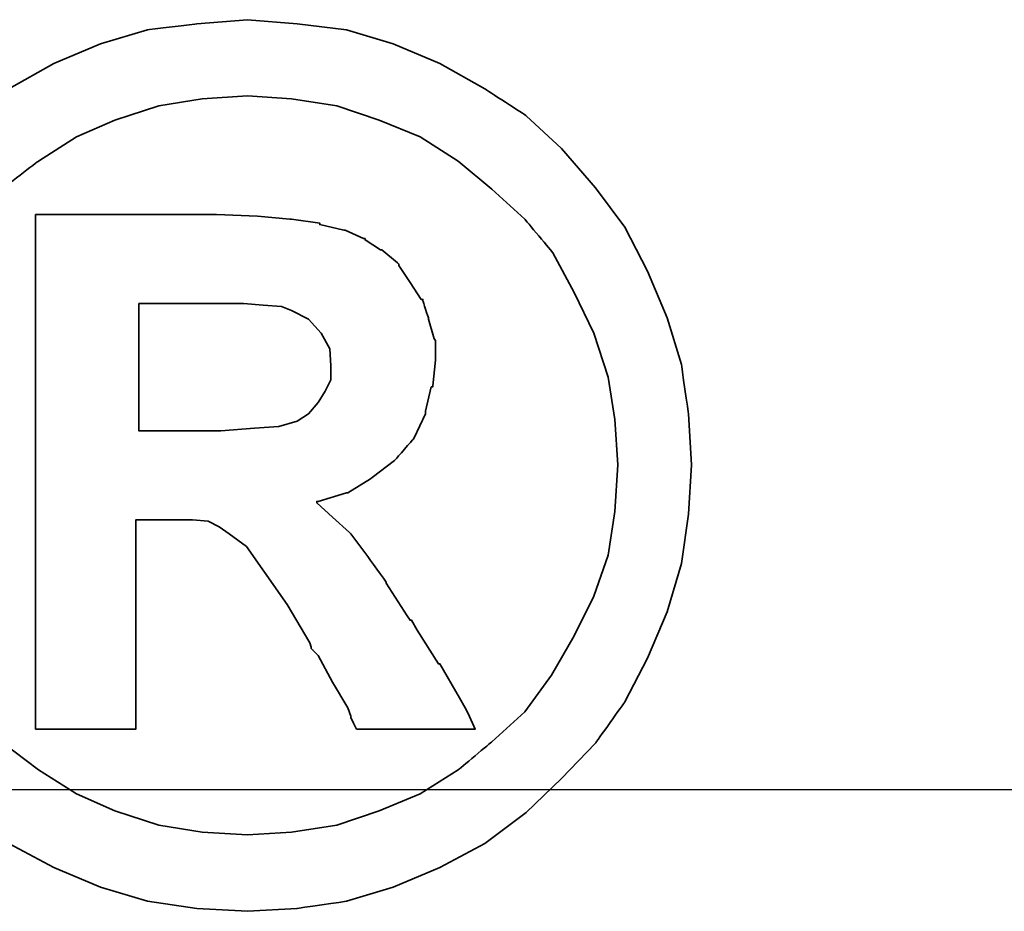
# Model space of a CAD drawing. Header units: millimetres. Extents: x 748 to 1024, y 329 to 423.
# Tile 18 of 49: x 947.48 to 947.768, y 355.999 to 356.26. Entities that reach past the tile are written whole.
import ezdxf

# ---------------------------------------------------------------- set-up
doc = ezdxf.new("R2010")
doc.units = ezdxf.units.MM
doc.header["$LTSCALE"] = 0.15
for name, color, linetype in [('DIM', 4, 'CONTINUOUS'), ('layer 1', 7, 'CONTINUOUS'), ('OUT', 3, 'CONTINUOUS')]:
    doc.layers.add(name, color=color, linetype=linetype)

# ---------------------------------------------------------------- blocks, each defined once
blk = doc.blocks.new('TBI MOTION logo(完整正式版)')
at = {"layer": 'layer 1', "color": 22, "lineweight": 35}
for points, knots in [([(-91.89366, 20.43624), (-91.89366, 20.43624), (-91.91351, 20.77862), (-91.91351, 20.77862), (-91.91351, 20.77862), (-91.91351, 20.77862), (-91.96114, 21.11206), (-91.96114, 21.11206), (-91.96114, 21.11206), (-91.96114, 21.11206), (-92.05641, 21.42764), (-92.05641, 21.42764), (-92.05641, 21.42764), (-92.05641, 21.42764), (-92.18939, 21.74124), (-92.18939, 21.74124), (-92.18939, 21.74124), (-92.18939, 21.74124), (-92.34222, 22.03697), (-92.34222, 22.03697), (-92.34222, 22.03697), (-92.34222, 22.03697), (-92.5407, 22.30294), (-92.5407, 22.30294), (-92.5407, 22.30294), (-92.5407, 22.30294), (-92.76895, 22.5689), (-92.76895, 22.5689), (-92.76895, 22.5689), (-92.76895, 22.5689), (-93.00713, 22.78921), (-93.00713, 22.78921), (-93.00713, 22.78921), (-93.00713, 22.78921), (-93.285, 22.96982), (-93.285, 22.96982), (-93.285, 22.96982), (-93.285, 22.96982), (-93.58867, 23.14051), (-93.58867, 23.14051), (-93.58867, 23.14051), (-93.58867, 23.14051), (-93.90227, 23.2735), (-93.90227, 23.2735), (-93.90227, 23.2735), (-93.90227, 23.2735), (-94.21785, 23.36877), (-94.21785, 23.36877), (-94.21785, 23.36877), (-94.21785, 23.36877), (-94.55129, 23.40846), (-94.55129, 23.40846), (-94.55129, 23.40846), (-94.55129, 23.40846), (-94.88474, 23.43625), (-94.88474, 23.43625), (-94.88474, 23.43625), (-94.88474, 23.43625), (-95.22612, 23.40846), (-95.22612, 23.40846), (-95.22612, 23.40846), (-95.22612, 23.40846), (-95.55956, 23.36877), (-95.55956, 23.36877), (-95.55956, 23.36877), (-95.55956, 23.36877), (-95.87515, 23.2735), (-95.87515, 23.2735), (-95.87515, 23.2735), (-95.87515, 23.2735), (-96.18973, 23.14051), (-96.18973, 23.14051), (-96.18973, 23.14051), (-96.18973, 23.14051), (-96.4944, 22.96982), (-96.4944, 22.96982), (-96.4944, 22.96982), (-96.4944, 22.96982), (-96.77028, 22.78921), (-96.77028, 22.78921), (-96.77028, 22.78921), (-96.77028, 22.78921), (-97.00846, 22.5689), (-97.00846, 22.5689), (-97.00846, 22.5689), (-97.00846, 22.5689), (-97.23671, 22.30294), (-97.23671, 22.30294), (-97.23671, 22.30294), (-97.23671, 22.30294), (-97.43618, 22.03697), (-97.43618, 22.03697), (-97.43618, 22.03697), (-97.43618, 22.03697), (-97.58901, 21.74124), (-97.58901, 21.74124), (-97.58901, 21.74124), (-97.58901, 21.74124), (-97.72298, 21.42764), (-97.72298, 21.42764), (-97.72298, 21.42764), (-97.72298, 21.42764), (-97.81825, 21.11206), (-97.81825, 21.11206), (-97.81825, 21.11206), (-97.81825, 21.11206), (-97.86589, 20.77862), (-97.86589, 20.77862), (-97.86589, 20.77862), (-97.86589, 20.77862), (-97.88375, 20.43624), (-97.88375, 20.43624), (-97.88375, 20.43624), (-97.88375, 20.43624), (-97.86589, 20.1028), (-97.86589, 20.1028), (-97.86589, 20.1028), (-97.86589, 20.1028), (-97.81825, 19.77035), (-97.81825, 19.77035), (-97.81825, 19.77035), (-97.81825, 19.77035), (-97.72298, 19.44583), (-97.72298, 19.44583), (-97.72298, 19.44583), (-97.72298, 19.44583), (-97.58901, 19.13224), (-97.58901, 19.13224), (-97.58901, 19.13224), (-97.58901, 19.13224), (-97.43618, 18.83749), (-97.43618, 18.83749), (-97.43618, 18.83749), (-97.43618, 18.83749), (-97.23671, 18.55963), (-97.23671, 18.55963), (-97.23671, 18.55963), (-97.23671, 18.55963), (-97.00846, 18.32145), (-97.00846, 18.32145), (-97.00846, 18.32145), (-97.00846, 18.32145), (-96.77028, 18.0932), (-96.77028, 18.0932), (-96.77028, 18.0932), (-96.77028, 18.0932), (-96.4944, 17.88381), (-96.4944, 17.88381), (-96.4944, 17.88381), (-96.4944, 17.88381), (-96.18973, 17.72205), (-96.18973, 17.72205), (-96.18973, 17.72205), (-96.18973, 17.72205), (-95.87515, 17.58906), (-95.87515, 17.58906), (-95.87515, 17.58906), (-95.87515, 17.58906), (-95.55956, 17.4938), (-95.55956, 17.4938), (-95.55956, 17.4938), (-95.55956, 17.4938), (-95.22612, 17.44616), (-95.22612, 17.44616), (-95.22612, 17.44616), (-95.22612, 17.44616), (-94.88474, 17.42631), (-94.88474, 17.42631), (-94.88474, 17.42631), (-94.88474, 17.42631), (-94.55129, 17.44616), (-94.55129, 17.44616), (-94.55129, 17.44616), (-94.55129, 17.44616), (-94.21785, 17.4938), (-94.21785, 17.4938), (-94.21785, 17.4938), (-94.21785, 17.4938), (-93.90227, 17.58906), (-93.90227, 17.58906), (-93.90227, 17.58906), (-93.90227, 17.58906), (-93.58867, 17.72205), (-93.58867, 17.72205), (-93.58867, 17.72205), (-93.58867, 17.72205), (-93.285, 17.88381), (-93.285, 17.88381), (-93.285, 17.88381), (-93.285, 17.88381), (-93.00713, 18.0932), (-93.00713, 18.0932), (-93.00713, 18.0932), (-93.00713, 18.0932), (-92.76895, 18.32145), (-92.76895, 18.32145), (-92.76895, 18.32145), (-92.76895, 18.32145), (-92.5407, 18.55963), (-92.5407, 18.55963), (-92.5407, 18.55963), (-92.5407, 18.55963), (-92.34222, 18.83749), (-92.34222, 18.83749), (-92.34222, 18.83749), (-92.34222, 18.83749), (-92.18939, 19.13224), (-92.18939, 19.13224), (-92.18939, 19.13224), (-92.18939, 19.13224), (-92.05641, 19.44583), (-92.05641, 19.44583), (-92.05641, 19.44583), (-92.05641, 19.44583), (-91.96114, 19.77035), (-91.96114, 19.77035), (-91.96114, 19.77035), (-91.96114, 19.77035), (-91.91351, 20.1028), (-91.91351, 20.1028), (-91.91351, 20.1028), (-91.91351, 20.1028), (-91.89366, 20.43624), (-91.89366, 20.43624)], [0, 0, 0, 0, 0.0178571, 0.0178571, 0.0178571, 0.0178572, 0.0357143, 0.0357143, 0.0357143, 0.0357143, 0.0535714, 0.0535714, 0.0535714, 0.0535714, 0.0714286, 0.0714286, 0.0714286, 0.0714286, 0.0892857, 0.0892857, 0.0892857, 0.0892857, 0.1071429, 0.1071429, 0.1071429, 0.1071429, 0.125, 0.125, 0.125, 0.125, 0.1428571, 0.1428571, 0.1428571, 0.1428572, 0.1607143, 0.1607143, 0.1607143, 0.1607143, 0.1785714, 0.1785714, 0.1785714, 0.1785714, 0.1964286, 0.1964286, 0.1964286, 0.1964286, 0.2142857, 0.2142857, 0.2142857, 0.2142857, 0.2321429, 0.2321429, 0.2321429, 0.2321429, 0.25, 0.25, 0.25, 0.25, 0.2678571, 0.2678571, 0.2678571, 0.2678572, 0.2857143, 0.2857143, 0.2857143, 0.2857143, 0.3035714, 0.3035714, 0.3035714, 0.3035714, 0.3214286, 0.3214286, 0.3214286, 0.3214286, 0.3392857, 0.3392857, 0.3392857, 0.3392857, 0.3571429, 0.3571429, 0.3571429, 0.3571429, 0.375, 0.375, 0.375, 0.375, 0.3928571, 0.3928571, 0.3928571, 0.3928572, 0.4107143, 0.4107143, 0.4107143, 0.4107143, 0.4285714, 0.4285714, 0.4285714, 0.4285714, 0.4464286, 0.4464286, 0.4464286, 0.4464286, 0.4642857, 0.4642857, 0.4642857, 0.4642857, 0.4821429, 0.4821429, 0.4821429, 0.4821429, 0.5, 0.5, 0.5, 0.5, 0.5178571, 0.5178571, 0.5178571, 0.5178572, 0.5357143, 0.5357143, 0.5357143, 0.5357143, 0.5535714, 0.5535714, 0.5535714, 0.5535714, 0.5714286, 0.5714286, 0.5714286, 0.5714286, 0.5892857, 0.5892857, 0.5892857, 0.5892857, 0.6071429, 0.6071429, 0.6071429, 0.6071429, 0.625, 0.625, 0.625, 0.625, 0.6428571, 0.6428571, 0.6428571, 0.6428572, 0.6607143, 0.6607143, 0.6607143, 0.6607143, 0.6785714, 0.6785714, 0.6785714, 0.6785714, 0.6964286, 0.6964286, 0.6964286, 0.6964286, 0.7142857, 0.7142857, 0.7142857, 0.7142857, 0.7321429, 0.7321429, 0.7321429, 0.7321429, 0.75, 0.75, 0.75, 0.75, 0.7678571, 0.7678571, 0.7678571, 0.7678572, 0.7857143, 0.7857143, 0.7857143, 0.7857143, 0.8035714, 0.8035714, 0.8035714, 0.8035714, 0.8214286, 0.8214286, 0.8214286, 0.8214286, 0.8392857, 0.8392857, 0.8392857, 0.8392857, 0.8571429, 0.8571429, 0.8571429, 0.8571429, 0.875, 0.875, 0.875, 0.875, 0.8928571, 0.8928571, 0.8928571, 0.8928572, 0.9107143, 0.9107143, 0.9107143, 0.9107143, 0.9285714, 0.9285714, 0.9285714, 0.9285714, 0.9464286, 0.9464286, 0.9464286, 0.9464286, 0.9642857, 0.9642857, 0.9642857, 0.9642857, 0.9821429, 0.9821429, 0.9821429, 0.9821429, 1, 1, 1, 1]), ([(-92.38986, 20.43624), (-92.38986, 20.43624), (-92.40871, 20.74091), (-92.40871, 20.74091), (-92.40871, 20.74091), (-92.40871, 20.74091), (-92.45536, 21.02672), (-92.45536, 21.02672), (-92.45536, 21.02672), (-92.45536, 21.02672), (-92.55063, 21.32245), (-92.55063, 21.32245), (-92.55063, 21.32245), (-92.55063, 21.32245), (-92.68361, 21.59833), (-92.68361, 21.59833), (-92.68361, 21.59833), (-92.68361, 21.59833), (-92.82651, 21.86429), (-92.82651, 21.86429), (-92.82651, 21.86429), (-92.82651, 21.86429), (-93.01705, 22.09255), (-93.01705, 22.09255), (-93.01705, 22.09255), (-93.01705, 22.09255), (-93.23736, 22.29301), (-93.23736, 22.29301), (-93.23736, 22.29301), (-93.23736, 22.29301), (-93.46561, 22.48355), (-93.46561, 22.48355), (-93.46561, 22.48355), (-93.46561, 22.48355), (-93.72165, 22.6463), (-93.72165, 22.6463), (-93.72165, 22.6463), (-93.72165, 22.6463), (-93.99754, 22.75944), (-93.99754, 22.75944), (-93.99754, 22.75944), (-93.99754, 22.75944), (-94.28335, 22.85471), (-94.28335, 22.85471), (-94.28335, 22.85471), (-94.28335, 22.85471), (-94.589, 22.90234), (-94.589, 22.90234), (-94.589, 22.90234), (-94.589, 22.90234), (-94.88474, 22.92219), (-94.88474, 22.92219), (-94.88474, 22.92219), (-94.88474, 22.92219), (-95.1894, 22.90234), (-95.1894, 22.90234), (-95.1894, 22.90234), (-95.1894, 22.90234), (-95.48315, 22.85471), (-95.48315, 22.85471), (-95.48315, 22.85471), (-95.48315, 22.85471), (-95.77988, 22.75944), (-95.77988, 22.75944), (-95.77988, 22.75944), (-95.77988, 22.75944), (-96.03691, 22.6463), (-96.03691, 22.6463), (-96.03691, 22.6463), (-96.03691, 22.6463), (-96.29394, 22.48355), (-96.29394, 22.48355), (-96.29394, 22.48355), (-96.29394, 22.48355), (-96.54203, 22.29301), (-96.54203, 22.29301), (-96.54203, 22.29301), (-96.54203, 22.29301), (-96.75937, 22.09255), (-96.75937, 22.09255), (-96.75937, 22.09255), (-96.75937, 22.09255), (-96.9509, 21.86429), (-96.9509, 21.86429), (-96.9509, 21.86429), (-96.9509, 21.86429), (-97.0938, 21.59833), (-97.0938, 21.59833), (-97.0938, 21.59833), (-97.0938, 21.59833), (-97.21686, 21.32245), (-97.21686, 21.32245), (-97.21686, 21.32245), (-97.21686, 21.32245), (-97.32206, 21.02672), (-97.32206, 21.02672), (-97.32206, 21.02672), (-97.32206, 21.02672), (-97.36076, 20.74091), (-97.36076, 20.74091), (-97.36076, 20.74091), (-97.36076, 20.74091), (-97.37961, 20.43624), (-97.37961, 20.43624), (-97.37961, 20.43624), (-97.37961, 20.43624), (-97.36076, 20.12165), (-97.36076, 20.12165), (-97.36076, 20.12165), (-97.36076, 20.12165), (-97.32206, 19.82791), (-97.32206, 19.82791), (-97.32206, 19.82791), (-97.32206, 19.82791), (-97.21686, 19.55102), (-97.21686, 19.55102), (-97.21686, 19.55102), (-97.21686, 19.55102), (-97.0938, 19.28407), (-97.0938, 19.28407), (-97.0938, 19.28407), (-97.0938, 19.28407), (-96.94098, 19.01811), (-96.94098, 19.01811), (-96.94098, 19.01811), (-96.94098, 19.01811), (-96.75937, 18.77001), (-96.75937, 18.77001), (-96.75937, 18.77001), (-96.75937, 18.77001), (-96.54203, 18.56955), (-96.54203, 18.56955), (-96.54203, 18.56955), (-96.54203, 18.56955), (-96.29394, 18.37901), (-96.29394, 18.37901), (-96.29394, 18.37901), (-96.29394, 18.37901), (-96.03691, 18.21725), (-96.03691, 18.21725), (-96.03691, 18.21725), (-96.03691, 18.21725), (-95.77988, 18.10412), (-95.77988, 18.10412), (-95.77988, 18.10412), (-95.77988, 18.10412), (-95.48315, 18.00786), (-95.48315, 18.00786), (-95.48315, 18.00786), (-95.48315, 18.00786), (-95.1894, 17.96022), (-95.1894, 17.96022), (-95.1894, 17.96022), (-95.1894, 17.96022), (-94.88474, 17.94137), (-94.88474, 17.94137), (-94.88474, 17.94137), (-94.88474, 17.94137), (-94.589, 17.96022), (-94.589, 17.96022), (-94.589, 17.96022), (-94.589, 17.96022), (-94.28335, 18.00786), (-94.28335, 18.00786), (-94.28335, 18.00786), (-94.28335, 18.00786), (-93.99754, 18.10412), (-93.99754, 18.10412), (-93.99754, 18.10412), (-93.99754, 18.10412), (-93.72165, 18.21725), (-93.72165, 18.21725), (-93.72165, 18.21725), (-93.72165, 18.21725), (-93.46561, 18.37901), (-93.46561, 18.37901), (-93.46561, 18.37901), (-93.46561, 18.37901), (-93.23736, 18.56955), (-93.23736, 18.56955), (-93.23736, 18.56955), (-93.23736, 18.56955), (-93.01705, 18.77001), (-93.01705, 18.77001), (-93.01705, 18.77001), (-93.01705, 18.77001), (-92.83644, 19.01811), (-92.83644, 19.01811), (-92.83644, 19.01811), (-92.83644, 19.01811), (-92.68361, 19.28407), (-92.68361, 19.28407), (-92.68361, 19.28407), (-92.68361, 19.28407), (-92.55063, 19.55102), (-92.55063, 19.55102), (-92.55063, 19.55102), (-92.55063, 19.55102), (-92.45536, 19.82791), (-92.45536, 19.82791), (-92.45536, 19.82791), (-92.45536, 19.82791), (-92.40871, 20.12165), (-92.40871, 20.12165), (-92.40871, 20.12165), (-92.40871, 20.12165), (-92.38986, 20.43624), (-92.38986, 20.43624)], [0, 0, 0, 0, 0.0192308, 0.0192308, 0.0192308, 0.0192308, 0.0384615, 0.0384615, 0.0384615, 0.0384615, 0.0576923, 0.0576923, 0.0576923, 0.0576923, 0.0769231, 0.0769231, 0.0769231, 0.0769231, 0.0961538, 0.0961538, 0.0961538, 0.0961539, 0.1153846, 0.1153846, 0.1153846, 0.1153846, 0.1346154, 0.1346154, 0.1346154, 0.1346154, 0.1538462, 0.1538462, 0.1538462, 0.1538462, 0.1730769, 0.1730769, 0.1730769, 0.1730769, 0.1923077, 0.1923077, 0.1923077, 0.1923077, 0.2115385, 0.2115385, 0.2115385, 0.2115385, 0.2307692, 0.2307692, 0.2307692, 0.2307692, 0.25, 0.25, 0.25, 0.25, 0.2692308, 0.2692308, 0.2692308, 0.2692308, 0.2884615, 0.2884615, 0.2884615, 0.2884615, 0.3076923, 0.3076923, 0.3076923, 0.3076923, 0.3269231, 0.3269231, 0.3269231, 0.3269231, 0.3461538, 0.3461538, 0.3461538, 0.3461539, 0.3653846, 0.3653846, 0.3653846, 0.3653846, 0.3846154, 0.3846154, 0.3846154, 0.3846154, 0.4038462, 0.4038462, 0.4038462, 0.4038462, 0.4230769, 0.4230769, 0.4230769, 0.4230769, 0.4423077, 0.4423077, 0.4423077, 0.4423077, 0.4615385, 0.4615385, 0.4615385, 0.4615385, 0.4807692, 0.4807692, 0.4807692, 0.4807692, 0.5, 0.5, 0.5, 0.5, 0.5192308, 0.5192308, 0.5192308, 0.5192308, 0.5384615, 0.5384615, 0.5384615, 0.5384615, 0.5576923, 0.5576923, 0.5576923, 0.5576923, 0.5769231, 0.5769231, 0.5769231, 0.5769231, 0.5961538, 0.5961538, 0.5961538, 0.5961539, 0.6153846, 0.6153846, 0.6153846, 0.6153846, 0.6346154, 0.6346154, 0.6346154, 0.6346154, 0.6538462, 0.6538462, 0.6538462, 0.6538462, 0.6730769, 0.6730769, 0.6730769, 0.6730769, 0.6923077, 0.6923077, 0.6923077, 0.6923077, 0.7115385, 0.7115385, 0.7115385, 0.7115385, 0.7307692, 0.7307692, 0.7307692, 0.7307692, 0.75, 0.75, 0.75, 0.75, 0.7692308, 0.7692308, 0.7692308, 0.7692308, 0.7884615, 0.7884615, 0.7884615, 0.7884615, 0.8076923, 0.8076923, 0.8076923, 0.8076923, 0.8269231, 0.8269231, 0.8269231, 0.8269231, 0.8461538, 0.8461538, 0.8461538, 0.8461539, 0.8653846, 0.8653846, 0.8653846, 0.8653846, 0.8846154, 0.8846154, 0.8846154, 0.8846154, 0.9038462, 0.9038462, 0.9038462, 0.9038462, 0.9230769, 0.9230769, 0.9230769, 0.9230769, 0.9423077, 0.9423077, 0.9423077, 0.9423077, 0.9615385, 0.9615385, 0.9615385, 0.9615385, 0.9807692, 0.9807692, 0.9807692, 0.9807692, 1, 1, 1, 1]), ([(-96.31279, 18.7323), (-96.31279, 18.7323), (-96.31279, 18.77001), (-96.31279, 18.77001), (-96.31279, 18.77001), (-96.31279, 18.77001), (-96.31279, 18.87422), (-96.31279, 18.87422), (-96.31279, 18.87422), (-96.31279, 18.87422), (-96.31279, 19.04689), (-96.31279, 19.04689), (-96.31279, 19.04689), (-96.31279, 19.04689), (-96.31279, 19.25529), (-96.31279, 19.25529), (-96.31279, 19.25529), (-96.31279, 19.25529), (-96.31279, 19.5024), (-96.31279, 19.5024), (-96.31279, 19.5024), (-96.31279, 19.5024), (-96.31279, 19.77035), (-96.31279, 19.77035), (-96.31279, 19.77035), (-96.31279, 19.77035), (-96.31279, 20.37868), (-96.31279, 20.37868), (-96.31279, 20.37868), (-96.31279, 20.37868), (-96.31279, 20.98801), (-96.31279, 20.98801), (-96.31279, 20.98801), (-96.31279, 20.98801), (-96.31279, 21.27482), (-96.31279, 21.27482), (-96.31279, 21.27482), (-96.31279, 21.27482), (-96.31279, 21.52291), (-96.31279, 21.52291), (-96.31279, 21.52291), (-96.31279, 21.52291), (-96.31279, 21.75017), (-96.31279, 21.75017), (-96.31279, 21.75017), (-96.31279, 21.75017), (-96.31279, 21.90399), (-96.31279, 21.90399), (-96.31279, 21.90399), (-96.31279, 21.90399), (-96.31279, 22.0072), (-96.31279, 22.0072), (-96.31279, 22.0072), (-96.31279, 22.0072), (-96.31279, 22.04689), (-96.31279, 22.04689), (-96.31279, 22.04689), (-96.31279, 22.04689), (-96.31279, 22.12232), (-96.31279, 22.12232), (-96.31279, 22.12232), (-96.31279, 22.12232), (-96.2463, 22.12232), (-96.2463, 22.12232), (-96.2463, 22.12232), (-96.2463, 22.12232), (-96.22645, 22.12232), (-96.22645, 22.12232), (-96.22645, 22.12232), (-96.22645, 22.12232), (-96.18973, 22.12232), (-96.18973, 22.12232), (-96.18973, 22.12232), (-96.18973, 22.12232), (-96.05576, 22.12232), (-96.05576, 22.12232), (-96.05576, 22.12232), (-96.05576, 22.12232), (-95.87515, 22.12232), (-95.87515, 22.12232), (-95.87515, 22.12232), (-95.87515, 22.12232), (-95.66476, 22.12232), (-95.66476, 22.12232), (-95.66476, 22.12232), (-95.66476, 22.12232), (-95.44643, 22.12232), (-95.44643, 22.12232), (-95.44643, 22.12232), (-95.44643, 22.12232), (-95.27375, 22.12232), (-95.27375, 22.12232), (-95.27375, 22.12232), (-95.27375, 22.12232), (-95.15963, 22.12232), (-95.15963, 22.12232), (-95.15963, 22.12232), (-95.15963, 22.12232), (-95.12291, 22.12232), (-95.12291, 22.12232), (-95.12291, 22.12232), (-95.12291, 22.12232), (-95.10306, 22.12232), (-95.10306, 22.12232), (-95.10306, 22.12232), (-95.10306, 22.12232), (-95.09314, 22.12232), (-95.09314, 22.12232), (-95.09314, 22.12232), (-95.09314, 22.12232), (-94.81725, 22.1124), (-94.81725, 22.1124), (-94.81725, 22.1124), (-94.81725, 22.1124), (-94.59893, 22.09255), (-94.59893, 22.09255), (-94.59893, 22.09255), (-94.59893, 22.09255), (-94.589, 22.09255), (-94.589, 22.09255), (-94.589, 22.09255), (-94.589, 22.09255), (-94.39846, 22.06476), (-94.39846, 22.06476), (-94.39846, 22.06476), (-94.39846, 22.06476), (-94.39846, 22.05483), (-94.39846, 22.05483), (-94.39846, 22.05483), (-94.39846, 22.05483), (-94.23571, 22.01713), (-94.23571, 22.01713), (-94.23571, 22.01713), (-94.23571, 22.01713), (-94.22777, 22.01713), (-94.22777, 22.01713), (-94.22777, 22.01713), (-94.22777, 22.01713), (-94.10273, 21.96056), (-94.10273, 21.96056), (-94.10273, 21.96056), (-94.10273, 21.96056), (-94.09281, 21.96056), (-94.09281, 21.96056), (-94.09281, 21.96056), (-94.09281, 21.96056), (-94.09281, 21.95162), (-94.09281, 21.95162), (-94.09281, 21.95162), (-94.09281, 21.95162), (-93.9896, 21.88415), (-93.9896, 21.88415), (-93.9896, 21.88415), (-93.9896, 21.88415), (-93.97868, 21.88415), (-93.97868, 21.88415), (-93.97868, 21.88415), (-93.97868, 21.88415), (-93.87448, 21.79781), (-93.87448, 21.79781), (-93.87448, 21.79781), (-93.87448, 21.79781), (-93.86456, 21.78888), (-93.86456, 21.78888), (-93.86456, 21.78888), (-93.86456, 21.78888), (-93.86456, 21.77895), (-93.86456, 21.77895), (-93.86456, 21.77895), (-93.86456, 21.77895), (-93.78913, 21.66483), (-93.78913, 21.66483), (-93.78913, 21.66483), (-93.78913, 21.66483), (-93.71371, 21.5507), (-93.71371, 21.5507), (-93.71371, 21.5507), (-93.71371, 21.5507), (-93.7028, 21.5507), (-93.7028, 21.5507), (-93.7028, 21.5507), (-93.7028, 21.5507), (-93.7028, 21.54078), (-93.7028, 21.54078), (-93.7028, 21.54078), (-93.7028, 21.54078), (-93.66608, 21.42764), (-93.66608, 21.42764), (-93.66608, 21.42764), (-93.66608, 21.42764), (-93.66608, 21.41772), (-93.66608, 21.41772), (-93.66608, 21.41772), (-93.66608, 21.41772), (-93.62638, 21.28474), (-93.62638, 21.28474), (-93.62638, 21.28474), (-93.62638, 21.28474), (-93.61844, 21.27482), (-93.61844, 21.27482), (-93.61844, 21.27482), (-93.61844, 21.27482), (-93.61844, 21.14977), (-93.61844, 21.14977), (-93.61844, 21.14977), (-93.61844, 21.14977), (-93.61844, 21.14183), (-93.61844, 21.14183), (-93.61844, 21.14183), (-93.61844, 21.14183), (-93.6363, 20.96915), (-93.6363, 20.96915), (-93.6363, 20.96915), (-93.6363, 20.96915), (-93.6363, 20.96122), (-93.6363, 20.96122), (-93.6363, 20.96122), (-93.6363, 20.96122), (-93.64623, 20.96122), (-93.64623, 20.96122), (-93.64623, 20.96122), (-93.64623, 20.96122), (-93.68493, 20.79847), (-93.68493, 20.79847), (-93.68493, 20.79847), (-93.68493, 20.79847), (-93.68493, 20.78854), (-93.68493, 20.78854), (-93.68493, 20.78854), (-93.68493, 20.78854), (-93.68493, 20.77862), (-93.68493, 20.77862), (-93.68493, 20.77862), (-93.68493, 20.77862), (-93.76135, 20.61785), (-93.76135, 20.61785), (-93.76135, 20.61785), (-93.76135, 20.61785), (-93.76929, 20.60693), (-93.76929, 20.60693), (-93.76929, 20.60693), (-93.76929, 20.60693), (-93.8844, 20.47495), (-93.8844, 20.47495), (-93.8844, 20.47495), (-93.8844, 20.47495), (-93.89433, 20.46502), (-93.89433, 20.46502), (-93.89433, 20.46502), (-93.89433, 20.46502), (-94.04517, 20.34991), (-94.04517, 20.34991), (-94.04517, 20.34991), (-94.04517, 20.34991), (-94.05509, 20.34197), (-94.05509, 20.34197), (-94.05509, 20.34197), (-94.05509, 20.34197), (-94.20792, 20.2467), (-94.20792, 20.2467), (-94.20792, 20.2467), (-94.20792, 20.2467), (-94.21785, 20.2467), (-94.21785, 20.2467), (-94.21785, 20.2467), (-94.21785, 20.2467), (-94.40839, 20.18913), (-94.40839, 20.18913), (-94.40839, 20.18913), (-94.40839, 20.18913), (-94.41831, 20.18913), (-94.41831, 20.18913), (-94.41831, 20.18913), (-94.41831, 20.18913), (-94.41831, 20.17921), (-94.41831, 20.17921), (-94.41831, 20.17921), (-94.41831, 20.17921), (-94.31312, 20.08394), (-94.31312, 20.08394), (-94.31312, 20.08394), (-94.31312, 20.08394), (-94.198, 19.97875), (-94.198, 19.97875), (-94.198, 19.97875), (-94.198, 19.97875), (-94.18907, 19.97081), (-94.18907, 19.97081), (-94.18907, 19.97081), (-94.18907, 19.97081), (-94.07494, 19.81798), (-94.07494, 19.81798), (-94.07494, 19.81798), (-94.07494, 19.81798), (-93.9499, 19.6453), (-93.9499, 19.6453), (-93.9499, 19.6453), (-93.9499, 19.6453), (-93.9499, 19.63736), (-93.9499, 19.63736), (-93.9499, 19.63736), (-93.9499, 19.63736), (-93.80799, 19.41705), (-93.80799, 19.41705), (-93.80799, 19.41705), (-93.80799, 19.41705), (-93.78913, 19.38828), (-93.78913, 19.38828), (-93.78913, 19.38828), (-93.78913, 19.38828), (-93.77921, 19.38828), (-93.77921, 19.38828), (-93.77921, 19.38828), (-93.77921, 19.38828), (-93.7415, 19.32178), (-93.7415, 19.32178), (-93.7415, 19.32178), (-93.7415, 19.32178), (-93.59859, 19.09353), (-93.59859, 19.09353), (-93.59859, 19.09353), (-93.59859, 19.09353), (-93.58867, 19.09353), (-93.58867, 19.09353), (-93.58867, 19.09353), (-93.58867, 19.09353), (-93.45569, 18.86528), (-93.45569, 18.86528), (-93.45569, 18.86528), (-93.45569, 18.86528), (-93.41798, 18.7978), (-93.41798, 18.7978), (-93.41798, 18.7978), (-93.41798, 18.7978), (-93.39813, 18.76009), (-93.39813, 18.76009), (-93.39813, 18.76009), (-93.39813, 18.76009), (-93.3505, 18.6549), (-93.3505, 18.6549), (-93.3505, 18.6549), (-93.3505, 18.6549), (-93.45569, 18.6549), (-93.45569, 18.6549), (-93.45569, 18.6549), (-93.45569, 18.6549), (-93.47454, 18.6549), (-93.47454, 18.6549), (-93.47454, 18.6549), (-93.47454, 18.6549), (-93.56088, 18.6549), (-93.56088, 18.6549), (-93.56088, 18.6549), (-93.56088, 18.6549), (-93.78913, 18.6549), (-93.78913, 18.6549), (-93.78913, 18.6549), (-93.78913, 18.6549), (-94.01738, 18.6549), (-94.01738, 18.6549), (-94.01738, 18.6549), (-94.01738, 18.6549), (-94.09281, 18.6549), (-94.09281, 18.6549), (-94.09281, 18.6549), (-94.09281, 18.6549), (-94.11265, 18.6549), (-94.11265, 18.6549), (-94.11265, 18.6549), (-94.11265, 18.6549), (-94.15036, 18.6549), (-94.15036, 18.6549), (-94.15036, 18.6549), (-94.15036, 18.6549), (-94.17021, 18.69459), (-94.17021, 18.69459), (-94.17021, 18.69459), (-94.17021, 18.69459), (-94.18907, 18.7323), (-94.18907, 18.7323), (-94.18907, 18.7323), (-94.18907, 18.7323), (-94.18907, 18.74223), (-94.18907, 18.74223), (-94.18907, 18.74223), (-94.18907, 18.74223), (-94.20792, 18.7978), (-94.20792, 18.7978), (-94.20792, 18.7978), (-94.20792, 18.7978), (-94.31312, 18.97048), (-94.31312, 18.97048), (-94.31312, 18.97048), (-94.31312, 18.97048), (-94.40839, 19.1501), (-94.40839, 19.1501), (-94.40839, 19.1501), (-94.40839, 19.1501), (-94.4461, 19.1888), (-94.4461, 19.1888), (-94.4461, 19.1888), (-94.4461, 19.1888), (-94.45602, 19.19873), (-94.45602, 19.19873), (-94.45602, 19.19873), (-94.45602, 19.19873), (-94.45602, 19.20766), (-94.45602, 19.20766), (-94.45602, 19.20766), (-94.45602, 19.20766), (-94.46595, 19.23644), (-94.46595, 19.23644), (-94.46595, 19.23644), (-94.46595, 19.23644), (-94.61679, 19.49347), (-94.61679, 19.49347), (-94.61679, 19.49347), (-94.61679, 19.49347), (-94.76962, 19.7118), (-94.76962, 19.7118), (-94.76962, 19.7118), (-94.76962, 19.7118), (-94.89268, 19.88447), (-94.89268, 19.88447), (-94.89268, 19.88447), (-94.89268, 19.88447), (-95.00779, 19.97081), (-95.00779, 19.97081), (-95.00779, 19.97081), (-95.00779, 19.97081), (-95.07528, 20.01845), (-95.07528, 20.01845), (-95.07528, 20.01845), (-95.07528, 20.01845), (-95.1507, 20.05616), (-95.1507, 20.05616), (-95.1507, 20.05616), (-95.1507, 20.05616), (-95.2549, 20.06608), (-95.2549, 20.06608), (-95.2549, 20.06608), (-95.2549, 20.06608), (-95.38887, 20.06608), (-95.38887, 20.06608), (-95.38887, 20.06608), (-95.38887, 20.06608), (-95.40872, 20.06608), (-95.40872, 20.06608), (-95.40872, 20.06608), (-95.40872, 20.06608), (-95.42658, 20.06608), (-95.42658, 20.06608), (-95.42658, 20.06608), (-95.42658, 20.06608), (-95.5417, 20.06608), (-95.5417, 20.06608), (-95.5417, 20.06608), (-95.5417, 20.06608), (-95.63697, 20.06608), (-95.63697, 20.06608), (-95.63697, 20.06608), (-95.63697, 20.06608), (-95.63697, 19.99761), (-95.63697, 19.99761), (-95.63697, 19.99761), (-95.63697, 19.99761), (-95.63697, 19.92318), (-95.63697, 19.92318), (-95.63697, 19.92318), (-95.63697, 19.92318), (-95.63697, 19.69294), (-95.63697, 19.69294), (-95.63697, 19.69294), (-95.63697, 19.69294), (-95.63697, 19.44583), (-95.63697, 19.44583), (-95.63697, 19.44583), (-95.63697, 19.44583), (-95.63697, 19.17888), (-95.63697, 19.17888), (-95.63697, 19.17888), (-95.63697, 19.17888), (-95.63697, 18.96055), (-95.63697, 18.96055), (-95.63697, 18.96055), (-95.63697, 18.96055), (-95.63697, 18.87422), (-95.63697, 18.87422), (-95.63697, 18.87422), (-95.63697, 18.87422), (-95.63697, 18.80773), (-95.63697, 18.80773), (-95.63697, 18.80773), (-95.63697, 18.80773), (-95.63697, 18.75017), (-95.63697, 18.75017), (-95.63697, 18.75017), (-95.63697, 18.75017), (-95.63697, 18.7323), (-95.63697, 18.7323), (-95.63697, 18.7323), (-95.63697, 18.7323), (-95.63697, 18.6549), (-95.63697, 18.6549), (-95.63697, 18.6549), (-95.63697, 18.6549), (-95.70247, 18.6549), (-95.70247, 18.6549), (-95.70247, 18.6549), (-95.70247, 18.6549), (-95.72232, 18.6549), (-95.72232, 18.6549), (-95.72232, 18.6549), (-95.72232, 18.6549), (-95.77988, 18.6549), (-95.77988, 18.6549), (-95.77988, 18.6549), (-95.77988, 18.6549), (-95.97835, 18.6549), (-95.97835, 18.6549), (-95.97835, 18.6549), (-95.97835, 18.6549), (-96.15103, 18.6549), (-96.15103, 18.6549), (-96.15103, 18.6549), (-96.15103, 18.6549), (-96.2076, 18.6549), (-96.2076, 18.6549), (-96.2076, 18.6549), (-96.2076, 18.6549), (-96.2463, 18.6549), (-96.2463, 18.6549), (-96.2463, 18.6549), (-96.2463, 18.6549), (-96.31279, 18.6549), (-96.31279, 18.6549), (-96.31279, 18.6549), (-96.31279, 18.6549), (-96.31279, 18.7323), (-96.31279, 18.7323)], [0, 0, 0, 0, 0.0074074, 0.0074074, 0.0074074, 0.0074074, 0.0148148, 0.0148148, 0.0148148, 0.0148148, 0.0222222, 0.0222222, 0.0222222, 0.0222222, 0.0296296, 0.0296296, 0.0296296, 0.0296296, 0.037037, 0.037037, 0.037037, 0.037037, 0.0444444, 0.0444444, 0.0444444, 0.0444445, 0.0518519, 0.0518519, 0.0518519, 0.0518519, 0.0592593, 0.0592593, 0.0592593, 0.0592593, 0.0666667, 0.0666667, 0.0666667, 0.0666667, 0.0740741, 0.0740741, 0.0740741, 0.0740741, 0.0814815, 0.0814815, 0.0814815, 0.0814815, 0.0888889, 0.0888889, 0.0888889, 0.0888889, 0.0962963, 0.0962963, 0.0962963, 0.0962963, 0.1037037, 0.1037037, 0.1037037, 0.1037037, 0.1111111, 0.1111111, 0.1111111, 0.1111111, 0.1185185, 0.1185185, 0.1185185, 0.1185185, 0.1259259, 0.1259259, 0.1259259, 0.1259259, 0.1333333, 0.1333333, 0.1333333, 0.1333333, 0.1407407, 0.1407407, 0.1407407, 0.1407408, 0.1481481, 0.1481481, 0.1481481, 0.1481482, 0.1555556, 0.1555556, 0.1555556, 0.1555556, 0.162963, 0.162963, 0.162963, 0.162963, 0.1703704, 0.1703704, 0.1703704, 0.1703704, 0.1777778, 0.1777778, 0.1777778, 0.1777778, 0.1851852, 0.1851852, 0.1851852, 0.1851852, 0.1925926, 0.1925926, 0.1925926, 0.1925926, 0.2, 0.2, 0.2, 0.2, 0.2074074, 0.2074074, 0.2074074, 0.2074074, 0.2148148, 0.2148148, 0.2148148, 0.2148148, 0.2222222, 0.2222222, 0.2222222, 0.2222222, 0.2296296, 0.2296296, 0.2296296, 0.2296296, 0.237037, 0.237037, 0.237037, 0.237037, 0.2444444, 0.2444444, 0.2444444, 0.2444445, 0.2518519, 0.2518519, 0.2518519, 0.2518519, 0.2592593, 0.2592593, 0.2592593, 0.2592593, 0.2666667, 0.2666667, 0.2666667, 0.2666667, 0.2740741, 0.2740741, 0.2740741, 0.2740741, 0.2814815, 0.2814815, 0.2814815, 0.2814815, 0.2888889, 0.2888889, 0.2888889, 0.2888889, 0.2962963, 0.2962963, 0.2962963, 0.2962963, 0.3037037, 0.3037037, 0.3037037, 0.3037037, 0.3111111, 0.3111111, 0.3111111, 0.3111111, 0.3185185, 0.3185185, 0.3185185, 0.3185185, 0.3259259, 0.3259259, 0.3259259, 0.3259259, 0.3333333, 0.3333333, 0.3333333, 0.3333333, 0.3407407, 0.3407407, 0.3407407, 0.3407408, 0.3481481, 0.3481481, 0.3481481, 0.3481482, 0.3555556, 0.3555556, 0.3555556, 0.3555556, 0.362963, 0.362963, 0.362963, 0.362963, 0.3703704, 0.3703704, 0.3703704, 0.3703704, 0.3777778, 0.3777778, 0.3777778, 0.3777778, 0.3851852, 0.3851852, 0.3851852, 0.3851852, 0.3925926, 0.3925926, 0.3925926, 0.3925926, 0.4, 0.4, 0.4, 0.4, 0.4074074, 0.4074074, 0.4074074, 0.4074074, 0.4148148, 0.4148148, 0.4148148, 0.4148148, 0.4222222, 0.4222222, 0.4222222, 0.4222222, 0.4296296, 0.4296296, 0.4296296, 0.4296296, 0.437037, 0.437037, 0.437037, 0.437037, 0.4444444, 0.4444444, 0.4444444, 0.4444445, 0.4518519, 0.4518519, 0.4518519, 0.4518519, 0.4592593, 0.4592593, 0.4592593, 0.4592593, 0.4666667, 0.4666667, 0.4666667, 0.4666667, 0.4740741, 0.4740741, 0.4740741, 0.4740741, 0.4814815, 0.4814815, 0.4814815, 0.4814815, 0.4888889, 0.4888889, 0.4888889, 0.4888889, 0.4962963, 0.4962963, 0.4962963, 0.4962963, 0.5037037, 0.5037037, 0.5037037, 0.5037037, 0.5111111, 0.5111111, 0.5111111, 0.5111111, 0.5185185, 0.5185185, 0.5185185, 0.5185185, 0.5259259, 0.5259259, 0.5259259, 0.5259259, 0.5333333, 0.5333333, 0.5333333, 0.5333333, 0.5407407, 0.5407407, 0.5407407, 0.5407408, 0.5481481, 0.5481481, 0.5481481, 0.5481482, 0.5555556, 0.5555556, 0.5555556, 0.5555556, 0.562963, 0.562963, 0.562963, 0.562963, 0.5703704, 0.5703704, 0.5703704, 0.5703704, 0.5777778, 0.5777778, 0.5777778, 0.5777778, 0.5851852, 0.5851852, 0.5851852, 0.5851852, 0.5925926, 0.5925926, 0.5925926, 0.5925926, 0.6, 0.6, 0.6, 0.6, 0.6074074, 0.6074074, 0.6074074, 0.6074074, 0.6148148, 0.6148148, 0.6148148, 0.6148148, 0.6222222, 0.6222222, 0.6222222, 0.6222222, 0.6296296, 0.6296296, 0.6296296, 0.6296296, 0.637037, 0.637037, 0.637037, 0.637037, 0.6444444, 0.6444444, 0.6444444, 0.6444445, 0.6518519, 0.6518519, 0.6518519, 0.6518519, 0.6592593, 0.6592593, 0.6592593, 0.6592593, 0.6666667, 0.6666667, 0.6666667, 0.6666667, 0.6740741, 0.6740741, 0.6740741, 0.6740741, 0.6814815, 0.6814815, 0.6814815, 0.6814815, 0.6888889, 0.6888889, 0.6888889, 0.6888889, 0.6962963, 0.6962963, 0.6962963, 0.6962963, 0.7037037, 0.7037037, 0.7037037, 0.7037037, 0.7111111, 0.7111111, 0.7111111, 0.7111111, 0.7185185, 0.7185185, 0.7185185, 0.7185185, 0.7259259, 0.7259259, 0.7259259, 0.7259259, 0.7333333, 0.7333333, 0.7333333, 0.7333333, 0.7407407, 0.7407407, 0.7407407, 0.7407408, 0.7481481, 0.7481481, 0.7481481, 0.7481482, 0.7555556, 0.7555556, 0.7555556, 0.7555556, 0.762963, 0.762963, 0.762963, 0.762963, 0.7703704, 0.7703704, 0.7703704, 0.7703704, 0.7777778, 0.7777778, 0.7777778, 0.7777778, 0.7851852, 0.7851852, 0.7851852, 0.7851852, 0.7925926, 0.7925926, 0.7925926, 0.7925926, 0.8, 0.8, 0.8, 0.8, 0.8074074, 0.8074074, 0.8074074, 0.8074074, 0.8148148, 0.8148148, 0.8148148, 0.8148148, 0.8222222, 0.8222222, 0.8222222, 0.8222222, 0.8296296, 0.8296296, 0.8296296, 0.8296296, 0.837037, 0.837037, 0.837037, 0.837037, 0.8444444, 0.8444444, 0.8444444, 0.8444445, 0.8518519, 0.8518519, 0.8518519, 0.8518519, 0.8592593, 0.8592593, 0.8592593, 0.8592593, 0.8666667, 0.8666667, 0.8666667, 0.8666667, 0.8740741, 0.8740741, 0.8740741, 0.8740741, 0.8814815, 0.8814815, 0.8814815, 0.8814815, 0.8888889, 0.8888889, 0.8888889, 0.8888889, 0.8962963, 0.8962963, 0.8962963, 0.8962963, 0.9037037, 0.9037037, 0.9037037, 0.9037037, 0.9111111, 0.9111111, 0.9111111, 0.9111111, 0.9185185, 0.9185185, 0.9185185, 0.9185185, 0.9259259, 0.9259259, 0.9259259, 0.9259259, 0.9333333, 0.9333333, 0.9333333, 0.9333333, 0.9407407, 0.9407407, 0.9407407, 0.9407408, 0.9481481, 0.9481481, 0.9481481, 0.9481482, 0.9555556, 0.9555556, 0.9555556, 0.9555556, 0.962963, 0.962963, 0.962963, 0.962963, 0.9703704, 0.9703704, 0.9703704, 0.9703704, 0.9777778, 0.9777778, 0.9777778, 0.9777778, 0.9851852, 0.9851852, 0.9851852, 0.9851852, 0.9925926, 0.9925926, 0.9925926, 0.9925926, 1, 1, 1, 1]), ([(-95.61712, 21.52291), (-95.61712, 21.52291), (-95.61712, 21.44551), (-95.61712, 21.44551), (-95.61712, 21.44551), (-95.61712, 21.44551), (-95.61712, 21.27482), (-95.61712, 21.27482), (-95.61712, 21.27482), (-95.61712, 21.27482), (-95.61712, 21.08328), (-95.61712, 21.08328), (-95.61712, 21.08328), (-95.61712, 21.08328), (-95.61712, 20.91358), (-95.61712, 20.91358), (-95.61712, 20.91358), (-95.61712, 20.91358), (-95.61712, 20.74091), (-95.61712, 20.74091), (-95.61712, 20.74091), (-95.61712, 20.74091), (-95.61712, 20.66449), (-95.61712, 20.66449), (-95.61712, 20.66449), (-95.61712, 20.66449), (-95.59926, 20.66449), (-95.59926, 20.66449), (-95.59926, 20.66449), (-95.59926, 20.66449), (-95.38887, 20.66449), (-95.38887, 20.66449), (-95.38887, 20.66449), (-95.38887, 20.66449), (-95.15963, 20.66449), (-95.15963, 20.66449), (-95.15963, 20.66449), (-95.15963, 20.66449), (-95.08421, 20.66449), (-95.08421, 20.66449), (-95.08421, 20.66449), (-95.08421, 20.66449), (-95.06535, 20.66449), (-95.06535, 20.66449), (-95.06535, 20.66449), (-95.06535, 20.66449), (-94.8371, 20.68335), (-94.8371, 20.68335), (-94.8371, 20.68335), (-94.8371, 20.68335), (-94.67435, 20.69327), (-94.67435, 20.69327), (-94.67435, 20.69327), (-94.67435, 20.69327), (-94.55129, 20.73098), (-94.55129, 20.73098), (-94.55129, 20.73098), (-94.55129, 20.73098), (-94.47389, 20.77862), (-94.47389, 20.77862), (-94.47389, 20.77862), (-94.47389, 20.77862), (-94.40839, 20.85503), (-94.40839, 20.85503), (-94.40839, 20.85503), (-94.40839, 20.85503), (-94.36075, 20.93145), (-94.36075, 20.93145), (-94.36075, 20.93145), (-94.36075, 20.93145), (-94.32304, 21.00885), (-94.32304, 21.00885), (-94.32304, 21.00885), (-94.32304, 21.00885), (-94.32304, 21.10214), (-94.32304, 21.10214), (-94.32304, 21.10214), (-94.32304, 21.10214), (-94.33098, 21.21726), (-94.33098, 21.21726), (-94.33098, 21.21726), (-94.33098, 21.21726), (-94.38854, 21.32245), (-94.38854, 21.32245), (-94.38854, 21.32245), (-94.38854, 21.32245), (-94.47389, 21.41772), (-94.47389, 21.41772), (-94.47389, 21.41772), (-94.47389, 21.41772), (-94.589, 21.47528), (-94.589, 21.47528), (-94.589, 21.47528), (-94.589, 21.47528), (-94.65549, 21.50306), (-94.65549, 21.50306), (-94.65549, 21.50306), (-94.65549, 21.50306), (-94.77954, 21.51299), (-94.77954, 21.51299), (-94.77954, 21.51299), (-94.77954, 21.51299), (-94.91252, 21.52291), (-94.91252, 21.52291), (-94.91252, 21.52291), (-94.91252, 21.52291), (-95.10306, 21.52291), (-95.10306, 21.52291), (-95.10306, 21.52291), (-95.10306, 21.52291), (-95.12291, 21.52291), (-95.12291, 21.52291), (-95.12291, 21.52291), (-95.12291, 21.52291), (-95.19833, 21.52291), (-95.19833, 21.52291), (-95.19833, 21.52291), (-95.19833, 21.52291), (-95.40872, 21.52291), (-95.40872, 21.52291), (-95.40872, 21.52291), (-95.40872, 21.52291), (-95.59926, 21.52291), (-95.59926, 21.52291), (-95.59926, 21.52291), (-95.59926, 21.52291), (-95.61712, 21.52291), (-95.61712, 21.52291)], [0, 0, 0, 0, 0.03125, 0.03125, 0.03125, 0.03125, 0.0625, 0.0625, 0.0625, 0.0625, 0.09375, 0.09375, 0.09375, 0.09375, 0.125, 0.125, 0.125, 0.125, 0.15625, 0.15625, 0.15625, 0.15625, 0.1875, 0.1875, 0.1875, 0.1875, 0.21875, 0.21875, 0.21875, 0.21875, 0.25, 0.25, 0.25, 0.25, 0.28125, 0.28125, 0.28125, 0.28125, 0.3125, 0.3125, 0.3125, 0.3125, 0.34375, 0.34375, 0.34375, 0.34375, 0.375, 0.375, 0.375, 0.375, 0.40625, 0.40625, 0.40625, 0.40625, 0.4375, 0.4375, 0.4375, 0.4375, 0.46875, 0.46875, 0.46875, 0.46875, 0.5, 0.5, 0.5, 0.5, 0.53125, 0.53125, 0.53125, 0.53125, 0.5625, 0.5625, 0.5625, 0.5625, 0.59375, 0.59375, 0.59375, 0.59375, 0.625, 0.625, 0.625, 0.625, 0.65625, 0.65625, 0.65625, 0.65625, 0.6875, 0.6875, 0.6875, 0.6875, 0.71875, 0.71875, 0.71875, 0.71875, 0.75, 0.75, 0.75, 0.75, 0.78125, 0.78125, 0.78125, 0.78125, 0.8125, 0.8125, 0.8125, 0.8125, 0.84375, 0.84375, 0.84375, 0.84375, 0.875, 0.875, 0.875, 0.875, 0.90625, 0.90625, 0.90625, 0.90625, 0.9375, 0.9375, 0.9375, 0.9375, 0.96875, 0.96875, 0.96875, 0.96875, 1, 1, 1, 1])]:
    blk.add_open_spline(points, degree=3, knots=knots, dxfattribs=at)

msp = doc.modelspace()

# ---------------------------------------------------------------- linework, layer by layer
at = {"layer": 'OUT', "color": 7}
msp.add_line((945.03977, 356.03476), (955.58567, 356.03476), dxfattribs=at)

# ---------------------------------------------------------------- block references
at = {"layer": 'DIM', "color": 7, "xscale": 0.0433753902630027, "yscale": 0.0433753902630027, "zscale": 0.0433753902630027}
msp.add_blockref('TBI MOTION logo(完整正式版)', (951.66274, 355.24323), dxfattribs=at)

doc.saveas('drawing.dxf')
